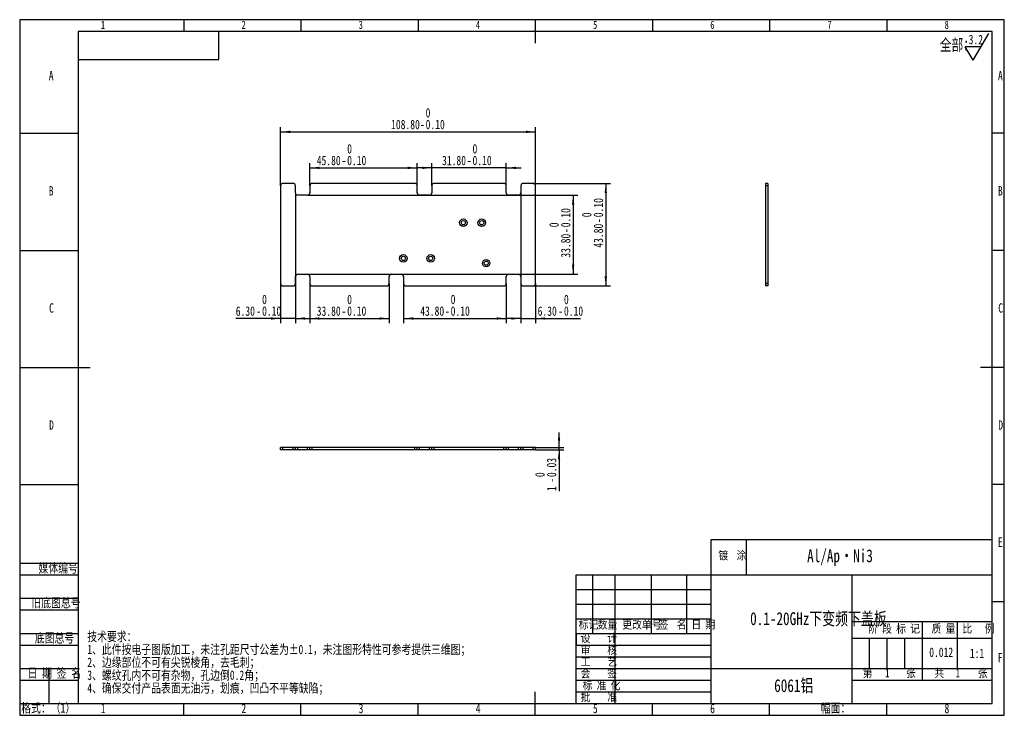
# Model space of a CAD drawing. Header units: millimetres. Extents: x 0 to 420, y 0 to 297.
import ezdxf

# ---------------------------------------------------------------- set-up
doc = ezdxf.new("R2010")
doc.units = ezdxf.units.MM
doc.linetypes.add('CENTERX2', pattern=[20.32, 12.7, -2.54, 2.54, -2.54])
for name, color, linetype in [('10', 7, 'Continuous'), ('5', 7, 'Continuous'), ('9', 7, 'Continuous'), ('图框文字', 7, 'Continuous')]:
    doc.layers.add(name, color=color, linetype=linetype)
doc.styles.add('SLDTEXTSTYLE0', font='HYSWLONGFANGSONG.TTF', dxfattribs={"bigfont": 'bigfont'})
doc.styles.add('SLDTEXTSTYLE1', font='HYSWLONGFANGSONG.TTF')
doc.dimstyles.new('SLDDIMSTYLE0', dxfattribs={"dimtxt": 4, "dimasz": 4.08, "dimexe": 0, "dimexo": 0.0625, "dimgap": 1, "dimtad": 2, "dimrnd": 1e-09, "dimzin": 4, "dimdsep": 46, "dimtxsty": 'SLDTEXTSTYLE1', "dimsah": 1, "dimcen": 0.09, "dimadec": 0, "dimazin": 1, "dimtol": 1, "dimtm": 0.1, "dimtfac": 1, "dimtofl": 0, "dimtmove": 0, "dimatfit": 3, "dimfxl": 0, "dimfrac": 2, "dimtolj": 1, "dimtzin": 0, "dimarcsym": 0})
doc.dimstyles.new('SLDDIMSTYLE1', dxfattribs={"dimtxt": 4, "dimasz": 4.08, "dimexe": 0, "dimexo": 0.0625, "dimgap": 1, "dimtad": 2, "dimrnd": 1e-09, "dimzin": 4, "dimdsep": 46, "dimtxsty": 'SLDTEXTSTYLE1', "dimsah": 1, "dimcen": 0.09, "dimadec": 0, "dimazin": 1, "dimtol": 1, "dimtm": 0.1, "dimtfac": 1, "dimtmove": 0, "dimatfit": 0, "dimfxl": 0, "dimfrac": 2, "dimtolj": 1, "dimtzin": 0, "dimarcsym": 0})
doc.dimstyles.new('SLDDIMSTYLE2', dxfattribs={"dimtxt": 4, "dimasz": 4.08, "dimexe": 0, "dimexo": 0.0625, "dimgap": 1, "dimtad": 2, "dimrnd": 1e-09, "dimzin": 12, "dimdsep": 46, "dimtxsty": 'SLDTEXTSTYLE1', "dimsah": 1, "dimcen": 0.09, "dimadec": 0, "dimazin": 3, "dimtol": 1, "dimtm": 0.03, "dimtfac": 1, "dimtmove": 0, "dimatfit": 0, "dimfxl": 0, "dimfrac": 2, "dimtolj": 1, "dimarcsym": 0})

# ---------------------------------------------------------------- blocks, each defined once
blk = doc.blocks.new('SW_SFSYMBOL_0')
at = {"layer": '10', "color": 0}
for p, q in [((1.89, -5.71), (8.63, 5.71)), ((1.89, -5.71), (-1.48, 0)), ((5.26, 0), (-1.48, 0))]:
    blk.add_line(p, q, dxfattribs=at)
at = {"layer": '10', "color": 0, "insert": (0, 5.16), "char_height": 4, "attachment_point": 1, "style": 'SLDTEXTSTYLE1'}
blk.add_mtext('3.2', dxfattribs=at)
blk = doc.blocks.new('_D')
at = {"layer": '图框文字'}
for p, q in [((111.33, 226.1), (111.33, 251.1)), ((111.33, 249.1), (220.13, 249.1)), ((220.13, 226.1), (220.13, 251.1))]:
    blk.add_line(p, q, dxfattribs=at)
for points in [[(111.33, 249.1), (115.41, 248.6), (115.41, 249.61)], [(220.13, 249.1), (216.05, 249.61), (216.05, 248.6)]]:
    blk.add_solid(points, dxfattribs=at)
at = {"layer": '图框文字', "char_height": 4, "attachment_point": 1, "style": 'SLDTEXTSTYLE1'}
for s, insert in [('0', (173.21, 259.26)), ('108.80', (158.48, 254.26)), ('0.10', (173.21, 254.28)), ('-', (170.75, 254.28))]:
    blk.add_mtext(s, dxfattribs=dict(at, insert=insert))
blk = doc.blocks.new('_D_1')
at = {"layer": '图框文字'}
for p, q in [((219.13, 227.1), (252.07, 227.1)), ((250.07, 227.1), (250.07, 183.3)), ((219.13, 183.3), (252.07, 183.3))]:
    blk.add_line(p, q, dxfattribs=at)
for points in [[(250.07, 227.1), (249.57, 223.02), (250.58, 223.02)], [(250.07, 183.3), (250.58, 187.38), (249.57, 187.38)]]:
    blk.add_solid(points, dxfattribs=at)
at = {"layer": '图框文字', "char_height": 4, "attachment_point": 1, "rotation": 90, "style": 'SLDTEXTSTYLE1'}
for s, insert in [('0.10', (244.9, 212.66)), ('0', (239.92, 212.66)), ('43.80', (244.92, 199.67)), ('-', (244.9, 210.19))]:
    blk.add_mtext(s, dxfattribs=dict(at, insert=insert))
blk = doc.blocks.new('_D_2')
at = {"layer": '图框文字'}
for p, q in [((122.83, 222.1), (238.13, 222.1)), ((236.13, 222.1), (236.13, 188.3)), ((122.83, 188.3), (238.13, 188.3))]:
    blk.add_line(p, q, dxfattribs=at)
for points in [[(236.13, 222.1), (235.62, 218.02), (236.63, 218.02)], [(236.13, 188.3), (236.63, 192.38), (235.62, 192.38)]]:
    blk.add_solid(points, dxfattribs=at)
at = {"layer": '图框文字', "char_height": 4, "attachment_point": 1, "rotation": 90, "style": 'SLDTEXTSTYLE1'}
for s, insert in [('0.10', (230.95, 208.38)), ('0', (225.98, 208.38)), ('33.80', (230.97, 195.4)), ('-', (230.95, 205.91))]:
    blk.add_mtext(s, dxfattribs=dict(at, insert=insert))
blk = doc.blocks.new('_D_3')
at = {"layer": '图框文字'}
for p, q in [((117.63, 223.1), (117.63, 167.42)), ((111.33, 184.3), (111.33, 167.42)), ((111.33, 169.42), (92.2, 169.42)), ((117.63, 169.42), (111.33, 169.42)), ((117.63, 169.42), (123.98, 169.42))]:
    blk.add_line(p, q, dxfattribs=at)
for points in [[(111.33, 169.42), (107.25, 169.93), (107.25, 168.92)], [(117.63, 169.42), (121.71, 168.92), (121.71, 169.93)]]:
    blk.add_solid(points, dxfattribs=at)
at = {"layer": '图框文字', "char_height": 4, "attachment_point": 1, "style": 'SLDTEXTSTYLE1'}
for s, insert in [('0', (103.43, 179.57)), ('6.30', (92.2, 174.58)), ('-', (100.96, 174.6)), ('0.10', (103.43, 174.6))]:
    blk.add_mtext(s, dxfattribs=dict(at, insert=insert))
blk = doc.blocks.new('_D_4')
at = {"layer": '图框文字'}
for p, q in [((123.83, 226.1), (123.83, 235.73)), ((169.63, 226.1), (169.63, 235.73)), ((123.83, 233.73), (169.63, 233.73))]:
    blk.add_line(p, q, dxfattribs=at)
for points in [[(123.83, 233.73), (127.91, 233.22), (127.91, 234.23)], [(169.63, 233.73), (165.55, 234.23), (165.55, 233.22)]]:
    blk.add_solid(points, dxfattribs=at)
at = {"layer": '图框文字', "char_height": 4, "attachment_point": 1, "rotation": 0, "style": 'SLDTEXTSTYLE1'}
for s, insert in [('0', (139.73, 243.88)), ('45.80', (126.75, 238.88)), ('-', (137.27, 238.9)), ('0.10', (139.73, 238.9))]:
    blk.add_mtext(s, dxfattribs=dict(at, insert=insert))
blk = doc.blocks.new('_D_5')
at = {"layer": '图框文字'}
for p, q in [((175.83, 226.1), (175.83, 235.73)), ((207.63, 226.1), (207.63, 235.73)), ((175.83, 233.73), (169.48, 233.73)), ((207.63, 233.73), (175.83, 233.73)), ((207.63, 233.73), (213.98, 233.73))]:
    blk.add_line(p, q, dxfattribs=at)
for points in [[(175.83, 233.73), (171.75, 234.23), (171.75, 233.22)], [(207.63, 233.73), (211.71, 233.22), (211.71, 234.23)]]:
    blk.add_solid(points, dxfattribs=at)
at = {"layer": '图框文字', "char_height": 4, "attachment_point": 1, "rotation": 0, "style": 'SLDTEXTSTYLE1'}
for s, insert in [('0', (193.22, 243.88)), ('31.80', (180.23, 238.88)), ('-', (190.75, 238.9)), ('0.10', (193.22, 238.9))]:
    blk.add_mtext(s, dxfattribs=dict(at, insert=insert))
blk = doc.blocks.new('_D_6')
at = {"layer": '图框文字'}
for p, q in [((213.83, 223.1), (213.83, 167.42)), ((220.13, 184.3), (220.13, 167.42)), ((213.83, 169.42), (207.48, 169.42)), ((213.83, 169.42), (220.13, 169.42)), ((220.13, 169.42), (239.25, 169.42))]:
    blk.add_line(p, q, dxfattribs=at)
for points in [[(213.83, 169.42), (209.75, 169.93), (209.75, 168.92)], [(220.13, 169.42), (224.21, 168.92), (224.21, 169.93)]]:
    blk.add_solid(points, dxfattribs=at)
at = {"layer": '图框文字', "char_height": 4, "attachment_point": 1, "style": 'SLDTEXTSTYLE1'}
for s, insert in [('0', (232.23, 179.57)), ('6.30', (221, 174.58)), ('-', (229.76, 174.6)), ('0.10', (232.23, 174.6))]:
    blk.add_mtext(s, dxfattribs=dict(at, insert=insert))
blk = doc.blocks.new('_D_7')
at = {"layer": '图框文字'}
for p, q in [((123.83, 184.3), (123.83, 167.42)), ((157.63, 184.3), (157.63, 167.42)), ((123.83, 169.42), (157.63, 169.42))]:
    blk.add_line(p, q, dxfattribs=at)
for points in [[(123.83, 169.42), (127.91, 168.92), (127.91, 169.93)], [(157.63, 169.42), (153.55, 169.93), (153.55, 168.92)]]:
    blk.add_solid(points, dxfattribs=at)
at = {"layer": '图框文字', "char_height": 4, "attachment_point": 1, "rotation": 360, "style": 'SLDTEXTSTYLE1'}
for s, insert in [('0', (139.73, 179.57)), ('33.80', (126.75, 174.58)), ('-', (137.27, 174.6)), ('0.10', (139.73, 174.6))]:
    blk.add_mtext(s, dxfattribs=dict(at, insert=insert))
blk = doc.blocks.new('_D_8')
at = {"layer": '图框文字'}
for p, q in [((163.83, 184.3), (163.83, 167.42)), ((207.63, 184.3), (207.63, 167.42)), ((163.83, 169.42), (207.63, 169.42))]:
    blk.add_line(p, q, dxfattribs=at)
for points in [[(163.83, 169.42), (167.91, 168.92), (167.91, 169.93)], [(207.63, 169.42), (203.55, 169.93), (203.55, 168.92)]]:
    blk.add_solid(points, dxfattribs=at)
at = {"layer": '图框文字', "char_height": 4, "attachment_point": 1, "rotation": 360, "style": 'SLDTEXTSTYLE1'}
for s, insert in [('0', (183.89, 179.57)), ('43.80', (170.91, 174.58)), ('-', (181.42, 174.6)), ('0.10', (183.89, 174.6))]:
    blk.add_mtext(s, dxfattribs=dict(at, insert=insert))
blk = doc.blocks.new('_D_9')
at = {"layer": '图框文字'}
for p, q in [((230.13, 114.41), (230.13, 120.76)), ((220.13, 114.41), (232.13, 114.41)), ((230.13, 113.41), (230.13, 114.41)), ((220.13, 113.41), (232.13, 113.41)), ((230.13, 113.41), (230.13, 95.75))]:
    blk.add_line(p, q, dxfattribs=at)
for points in [[(230.13, 114.41), (230.63, 118.49), (229.62, 118.49)], [(230.13, 113.41), (229.62, 109.33), (230.63, 109.33)]]:
    blk.add_solid(points, dxfattribs=at)
at = {"layer": '图框文字', "char_height": 4, "attachment_point": 1, "rotation": 90, "style": 'SLDTEXTSTYLE1'}
for s, insert in [('0.03', (224.95, 101.72)), ('0', (219.98, 101.72)), ('-', (224.95, 99.26)), ('1', (224.97, 95.75))]:
    blk.add_mtext(s, dxfattribs=dict(at, insert=insert))

msp = doc.modelspace()

# ---------------------------------------------------------------- linework, layer by layer
at = {"color": 7, "linetype": 'Continuous', "lineweight": 25}
for p, q in [((116.626, 227.105), (112.326, 227.105)), ((168.626, 227.105), (124.826, 227.105)), ((206.626, 227.105), (176.826, 227.105)), ((219.126, 227.105), (214.826, 227.105)), ((319.289, 227.105), (318.289, 227.105)), ((318.289, 227.105), (318.289, 226.105)), ((319.289, 227.105), (319.289, 226.105)), ((111.326, 226.105), (111.326, 184.305)), ((117.626, 223.105), (117.626, 226.105)), ((123.826, 226.105), (123.826, 223.105)), ((169.626, 223.105), (169.626, 226.105)), ((175.826, 226.105), (175.826, 223.105)), ((207.626, 223.105), (207.626, 226.105)), ((213.826, 226.105), (213.826, 223.105)), ((220.126, 184.305), (220.126, 226.105)), ((319.289, 226.105), (318.289, 226.105)), ((318.289, 226.105), (318.289, 184.305)), ((319.289, 226.105), (319.289, 184.305)), ((122.826, 222.105), (118.626, 222.105)), ((174.826, 222.105), (170.626, 222.105)), ((212.826, 222.105), (208.626, 222.105)), ((117.626, 184.305), (117.626, 187.305)), ((118.626, 188.305), (122.826, 188.305)), ((123.826, 187.305), (123.826, 184.305)), ((157.626, 184.305), (157.626, 187.305)), ((158.626, 188.305), (162.826, 188.305)), ((163.826, 187.305), (163.826, 184.305)), ((207.626, 184.305), (207.626, 187.305)), ((208.626, 188.305), (212.826, 188.305)), ((213.826, 187.305), (213.826, 184.305)), ((112.326, 183.305), (116.626, 183.305)), ((124.826, 183.305), (156.626, 183.305)), ((164.826, 183.305), (206.626, 183.305)), ((214.826, 183.305), (219.126, 183.305)), ((319.289, 184.305), (318.289, 184.305)), ((318.289, 184.305), (318.289, 183.305)), ((319.289, 183.305), (318.289, 183.305)), ((319.289, 184.305), (319.289, 183.305)), ((111.326, 113.413), (111.326, 114.413)), ((112.326, 114.413), (111.326, 114.413)), ((112.326, 113.413), (112.326, 114.413)), ((116.626, 114.413), (112.326, 114.413)), ((116.626, 113.413), (116.626, 114.413)), ((117.626, 114.413), (116.626, 114.413)), ((117.626, 113.413), (117.626, 114.413)), ((117.626, 113.413), (117.626, 114.413)), ((118.626, 114.413), (117.626, 114.413)), ((118.626, 113.413), (118.626, 114.413)), ((122.826, 114.413), (118.626, 114.413)), ((122.826, 113.413), (122.826, 114.413)), ((123.826, 114.413), (122.826, 114.413)), ((123.826, 113.413), (123.826, 114.413)), ((124.826, 114.413), (123.826, 114.413)), ((124.826, 113.413), (124.826, 114.413)), ((168.626, 114.413), (124.826, 114.413)), ((168.626, 113.413), (168.626, 114.413)), ((169.626, 114.413), (168.626, 114.413)), ((169.626, 113.413), (169.626, 114.413)), ((169.626, 113.413), (169.626, 114.413)), ((170.626, 114.413), (169.626, 114.413)), ((170.626, 113.413), (170.626, 114.413)), ((174.826, 114.413), (170.626, 114.413)), ((174.826, 113.413), (174.826, 114.413)), ((175.826, 114.413), (174.826, 114.413)), ((175.826, 113.413), (175.826, 114.413)), ((176.826, 114.413), (175.826, 114.413)), ((176.826, 113.413), (176.826, 114.413)), ((206.626, 114.413), (176.826, 114.413)), ((206.626, 113.413), (206.626, 114.413)), ((207.626, 114.413), (206.626, 114.413)), ((207.626, 113.413), (207.626, 114.413)), ((207.626, 113.413), (207.626, 114.413)), ((208.626, 114.413), (207.626, 114.413)), ((208.626, 113.413), (208.626, 114.413)), ((212.826, 114.413), (208.626, 114.413)), ((212.826, 113.413), (212.826, 114.413)), ((213.826, 114.413), (212.826, 114.413)), ((213.826, 113.413), (213.826, 114.413)), ((214.826, 114.413), (213.826, 114.413)), ((214.826, 113.413), (214.826, 114.413)), ((219.126, 114.413), (214.826, 114.413)), ((219.126, 113.413), (219.126, 114.413)), ((220.126, 114.413), (219.126, 114.413)), ((220.126, 113.413), (220.126, 114.413)), ((112.326, 113.413), (111.326, 113.413)), ((116.626, 113.413), (112.326, 113.413)), ((117.626, 113.413), (116.626, 113.413)), ((118.626, 113.413), (117.626, 113.413)), ((122.826, 113.413), (118.626, 113.413)), ((123.826, 113.413), (122.826, 113.413)), ((124.826, 113.413), (123.826, 113.413)), ((168.626, 113.413), (124.826, 113.413)), ((169.626, 113.413), (168.626, 113.413)), ((170.626, 113.413), (169.626, 113.413)), ((174.826, 113.413), (170.626, 113.413)), ((175.826, 113.413), (174.826, 113.413)), ((176.826, 113.413), (175.826, 113.413)), ((206.626, 113.413), (176.826, 113.413)), ((207.626, 113.413), (206.626, 113.413)), ((208.626, 113.413), (207.626, 113.413)), ((212.826, 113.413), (208.626, 113.413)), ((213.826, 113.413), (212.826, 113.413)), ((214.826, 113.413), (213.826, 113.413)), ((219.126, 113.413), (214.826, 113.413)), ((220.126, 113.413), (219.126, 113.413))]:
    msp.add_line(p, q, dxfattribs=at)
for centre, radius in [((189.294, 210.305), 1.6), ((189.294, 210.305), 0.9), ((197.144, 210.305), 1.6), ((197.144, 210.305), 0.9), ((163.669, 195.08), 1.6), ((163.669, 195.08), 0.9), ((175.369, 195.08), 1.6), ((175.369, 195.08), 0.9), ((199.044, 193.042), 1.6), ((199.044, 193.042), 0.9)]:
    msp.add_circle(centre, radius, dxfattribs=at)
for centre, start, end in [((112.326, 226.105), 90, 180), ((116.626, 226.105), 0.00001, 90), ((124.826, 226.105), 90, 180), ((168.626, 226.105), 0.00001, 90), ((176.826, 226.105), 90, 180), ((206.626, 226.105), 0.00001, 90), ((214.826, 226.105), 90, 180), ((219.126, 226.105), 0, 90), ((118.626, 223.105), 180.00001, 270), ((122.826, 223.105), 270, 0), ((170.626, 223.105), 180.00001, 270), ((174.826, 223.105), 270, 0), ((208.626, 223.105), 180.00001, 270), ((212.826, 223.105), 270, 0), ((118.626, 187.305), 90, 179.99999), ((122.826, 187.305), 0, 90), ((158.626, 187.305), 90, 179.99999), ((162.826, 187.305), 0, 90), ((208.626, 187.305), 90, 179.99999), ((212.826, 187.305), 0, 90), ((112.326, 184.305), 180, 270), ((116.626, 184.305), 270, 359.99999), ((124.826, 184.305), 180, 270), ((156.626, 184.305), 270, 359.99999), ((164.826, 184.305), 180, 270), ((206.626, 184.305), 270, 359.99999), ((214.826, 184.305), 180, 270), ((219.126, 184.305), 270, 0)]:
    msp.add_arc(centre, 1, start, end, dxfattribs=at)
at = {"layer": '10', "color": 7}
for p, q in [((0, 98.5), (25, 98.5)), ((0, 65), (25, 65)), ((0, 60), (25, 60)), ((0, 50), (25, 50)), ((0, 45), (25, 45)), ((0, 35), (25, 35)), ((0, 30), (25, 30)), ((0, 20), (25, 20)), ((0, 15), (25, 15))]:
    msp.add_line(p, q, dxfattribs=at)
at = {"layer": '10'}
for p, q in [((295, 5), (295, 75)), ((295, 75), (415, 75)), ((310, 75), (310, 60)), ((237.5, 5), (237.5, 60)), ((237.5, 60), (415, 60)), ((244.5, 35), (244.5, 60)), ((254, 60), (254, 5)), ((269.5, 60), (269.5, 35)), ((284.5, 60), (284.5, 35)), ((355, 60), (355, 5)), ((237.5, 53.75), (295, 53.75)), ((237.5, 47.5), (295, 47.5)), ((237.5, 41.25), (295, 41.25)), ((355, 40), (415, 40)), ((385, 40), (385, 15)), ((400, 40), (400, 20.019)), ((237.5, 35), (295, 35)), ((237.5, 30.006), (295, 30.006)), ((355, 33), (415, 33)), ((362.5, 33), (362.5, 20.019)), ((370, 33), (370, 20.019)), ((237.5, 25.013), (295, 25.013)), ((237.5, 20.019), (295, 20.019)), ((295, 20.019), (415, 20.019)), ((237.5, 15.026), (295, 15.026)), ((355, 15), (415, 15)), ((237.5, 10.032), (295, 10.032))]:
    msp.add_line(p, q, dxfattribs=at)
at = {"layer": '5'}
for p, q in [((70, 297), (70, 292)), ((120, 297), (120, 292)), ((170, 297), (170, 292)), ((270, 297), (270, 292)), ((320, 297), (320, 292)), ((370, 297), (370, 292)), ((0, 248.5), (25, 248.5)), ((420, 248.5), (415, 248.5)), ((0, 198.5), (25, 198.5)), ((420, 198.5), (415, 198.5)), ((420, 98.5), (415, 98.5)), ((420, 48.5), (415, 48.5)), ((70, 0), (70, 5)), ((120, 0), (120, 5)), ((170, 0), (170, 5)), ((270, 0), (270, 5)), ((320, 0), (320, 5)), ((370, 0), (370, 5))]:
    msp.add_line(p, q, dxfattribs=at)
at = {"layer": '5', "lineweight": 25}
for p, q in [((220, 297), (220, 287)), ((0, 148.5), (30, 148.5)), ((420, 148.5), (410, 148.5)), ((220, 0), (220, 10))]:
    msp.add_line(p, q, dxfattribs=at)
at = {"layer": '5', "color": 7, "lineweight": 25}
for p, q in [((415, 292), (25, 292)), ((25, 292), (25, 5)), ((85, 280), (85, 292)), ((415, 5), (415, 292)), ((25, 280), (85, 280)), ((0, 5), (415, 5))]:
    msp.add_line(p, q, dxfattribs=at)
at = {"layer": '5', "linetype": 'CENTERX2'}
msp.add_line((237.5, 35), (237.5, 30.006), dxfattribs=at)
at = {"layer": '9', "color": 7}
for p, q in [((420, 297), (0, 297)), ((0, 297), (0, 0)), ((420, 148.5), (420, 297)), ((420, 0), (420, 148.5)), ((0, 0), (420, 0))]:
    msp.add_line(p, q, dxfattribs=at)
at = {"layer": '图框文字'}
for p, q in [((377.5, 33), (377.5, 20.019)), ((12.5, 20), (12.5, 5))]:
    msp.add_line(p, q, dxfattribs=at)

# ---------------------------------------------------------------- block references
at = {"layer": '10'}
msp.add_blockref('SW_SFSYMBOL_0', (404.909, 285.354), dxfattribs=at)

# ---------------------------------------------------------------- texts
for s, insert, char_height, attachment_point, style in [('1', (35.544, 296.552), 3.5, 2, 'SLDTEXTSTYLE1'), ('2', (95.544, 296.552), 3.5, 2, 'SLDTEXTSTYLE1'), ('3', (145.544, 296.552), 3.5, 2, 'SLDTEXTSTYLE1'), ('4', (195.544, 296.552), 3.5, 2, 'SLDTEXTSTYLE1'), ('5', (245.544, 296.552), 3.5, 2, 'SLDTEXTSTYLE1'), ('6', (295.547, 296.552), 3.5, 2, 'SLDTEXTSTYLE1'), ('7', (345.547, 296.552), 3.5, 2, 'SLDTEXTSTYLE1'), ('8', (395.547, 296.552), 3.5, 2, 'SLDTEXTSTYLE1'), ('全部：', (392.598, 288.74), 5, 1, 'SLDTEXTSTYLE0'), ('A', (13.437, 275.12), 4, 2, 'SLDTEXTSTYLE1'), ('A', (418.437, 275.12), 4, 2, 'SLDTEXTSTYLE1'), ('B', (13.437, 225.928), 4, 2, 'SLDTEXTSTYLE1'), ('B', (418.437, 225.928), 4, 2, 'SLDTEXTSTYLE1'), ('C', (13.56, 175.928), 4, 2, 'SLDTEXTSTYLE1'), ('C', (418.56, 175.928), 4, 2, 'SLDTEXTSTYLE1'), ('D', (13.562, 125.928), 4, 2, 'SLDTEXTSTYLE1'), ('D', (418.562, 125.928), 4, 2, 'SLDTEXTSTYLE1'), ('E', (418.435, 75.928), 4, 2, 'SLDTEXTSTYLE1'), (' Al/Ap·Ni3', (348.616, 70.884), 5.5, 2, 'SLDTEXTSTYLE1'), ('0.1-20GHz下变频下盖板', (340.796, 44.029), 5.5, 2, 'SLDTEXTSTYLE0'), ('技术要求：', (28.84, 35.648), 4, 1, 'SLDTEXTSTYLE0'), ('1、此件按电子图版加工，未注孔距尺寸公差为±0.1，未注图形特性可参考提供三维图；', (28.84, 30.148), 4, 1, 'SLDTEXTSTYLE0'), ('2、边缘部位不可有尖锐棱角，去毛刺；', (28.84, 24.648), 4, 1, 'SLDTEXTSTYLE0'), ('F', (418.328, 26.62), 4, 2, 'SLDTEXTSTYLE1'), ('3、螺纹孔内不可有杂物，孔边倒0.2角；', (28.84, 19.148), 4, 1, 'SLDTEXTSTYLE0'), ('1', (369.312, 19.787), 3.5, 1, 'SLDTEXTSTYLE1'), ('1', (399.379, 19.787), 3.5, 1, 'SLDTEXTSTYLE1'), ('4、确保交付产品表面无油污，划痕，凹凸不平等缺陷；', (28.84, 13.648), 4, 1, 'SLDTEXTSTYLE0'), ('6061铝', (330.288, 15.443), 5.5, 2, 'SLDTEXTSTYLE0'), ('1', (35.622, 4.928), 4, 2, 'SLDTEXTSTYLE1'), ('2', (95.622, 4.928), 4, 2, 'SLDTEXTSTYLE1'), ('3', (145.622, 4.928), 4, 2, 'SLDTEXTSTYLE1'), ('4', (195.622, 4.928), 4, 2, 'SLDTEXTSTYLE1'), ('5', (245.622, 4.928), 4, 2, 'SLDTEXTSTYLE1'), ('6', (295.625, 4.928), 4, 2, 'SLDTEXTSTYLE1'), ('幅面：', (348.088, 5.137), 4, 2, 'SLDTEXTSTYLE0'), ('8', (395.625, 4.928), 4, 2, 'SLDTEXTSTYLE1')]:
    msp.add_mtext(s, dxfattribs=dict(at, insert=insert, char_height=char_height, attachment_point=attachment_point, style=style))
at = {"layer": '10', "color": 7, "style": 'SLDTEXTSTYLE0'}
for s, insert, char_height, attachment_point in [('镀  涂', (304.08, 70.031), 3.5, 2), ('媒体编号 ', (16.405, 64.849), 4, 2), ('旧底图总号', (5, 50.063), 4, 1), ('标记', (242.697, 40.488), 3.5, 2), ('数量', (250.815, 40.488), 3.5, 2), ('更改单号', (265.501, 40.488), 3.5, 2), ('签  名', (278.556, 40.488), 3.5, 2), ('日 期', (291.682, 40.488), 3.5, 2), ('阶 段 标 记', (373.07, 38.753), 3.5, 2), ('质 量', (394.166, 38.753), 3.5, 2), ('比   例', (409.089, 38.753), 3.5, 2), ('底图总号', (6.463, 35.033), 4, 1), ('设    计', (247.122, 34.738), 3.5, 2), ('审    核', (247.143, 29.667), 3.5, 2), ('工    艺', (247.145, 24.658), 3.5, 2), ('  日 期', (6.508, 20.066), 4, 2), ('签 名', (21.012, 20.066), 4, 2), ('会    签', (247.114, 19.642), 3.5, 2), ('第        张', (371.008, 19.773), 3.5, 2), ('共        张', (401.633, 19.773), 3.5, 2), ('标 准 化', (248.249, 14.529), 3.5, 2), ('批    准', (247.125, 9.552), 3.5, 2), ('格式：（1）', (0.63, 5.167), 4, 1)]:
    msp.add_mtext(s, dxfattribs=dict(at, insert=insert, char_height=char_height, attachment_point=attachment_point))
at = {"layer": '图框文字', "char_height": 4, "attachment_point": 1, "style": 'SLDTEXTSTYLE1'}
for s, insert in [('0.012', (388.087, 28.941)), ('1:1', (405.419, 28.469))]:
    msp.add_mtext(s, dxfattribs=dict(at, insert=insert))

# ---------------------------------------------------------------- dimensions: what is measured, and where the dimension line sits
at = {"layer": '图框文字'}
for base, p1, p2, dimstyle, picture, middle in [((220.126, 249.105), (111.326, 226.105), (220.126, 226.105), 'SLDDIMSTYLE0', '_D', (169.356, 249.105)), ((111.326, 169.424), (117.626, 223.105), (111.326, 184.305), 'SLDDIMSTYLE1', '_D_3', (101.326, 169.424)), ((220.126, 169.424), (213.826, 223.105), (220.126, 184.305), 'SLDDIMSTYLE1', '_D_6', (230.126, 169.424))]:
    dim = msp.add_linear_dim(base=base, p1=p1, p2=p2, dimstyle=dimstyle, dxfattribs=at)
    dim.commit()
    dim.dimension.update_dxf_attribs({"geometry": picture, "text_midpoint": middle, "dimtype": 160})
for base, p1, p2, angle, dimstyle, picture, middle in [((169.626, 233.726), (123.826, 226.105), (169.626, 226.105), 0.00001, 'SLDDIMSTYLE0', '_D_4', (136.749, 233.726)), ((175.826, 233.726), (207.626, 226.105), (175.826, 226.105), 0.00001, 'SLDDIMSTYLE1', '_D_5', (190.233, 233.726)), ((250.075, 183.305), (219.126, 227.105), (219.126, 183.305), 90, 'SLDDIMSTYLE0', '_D_1', (250.075, 209.673)), ((236.126, 188.305), (122.826, 222.105), (122.826, 188.305), 90, 'SLDDIMSTYLE0', '_D_2', (236.126, 205.395)), ((157.626, 169.424), (123.826, 184.305), (157.626, 184.305), 359.99999, 'SLDDIMSTYLE0', '_D_7', (136.749, 169.424)), ((207.626, 169.424), (163.826, 184.305), (207.626, 184.305), 359.99999, 'SLDDIMSTYLE0', '_D_8', (180.907, 169.424)), ((230.126, 114.413), (220.126, 113.413), (220.126, 114.413), 90, 'SLDDIMSTYLE2', '_D_9', (230.126, 102.246))]:
    dim = msp.add_linear_dim(base=base, p1=p1, p2=p2, angle=angle, dimstyle=dimstyle, dxfattribs=at)
    dim.commit()
    dim.dimension.update_dxf_attribs({"geometry": picture, "text_midpoint": middle, "dimtype": 160})

doc.saveas('drawing.dxf')
